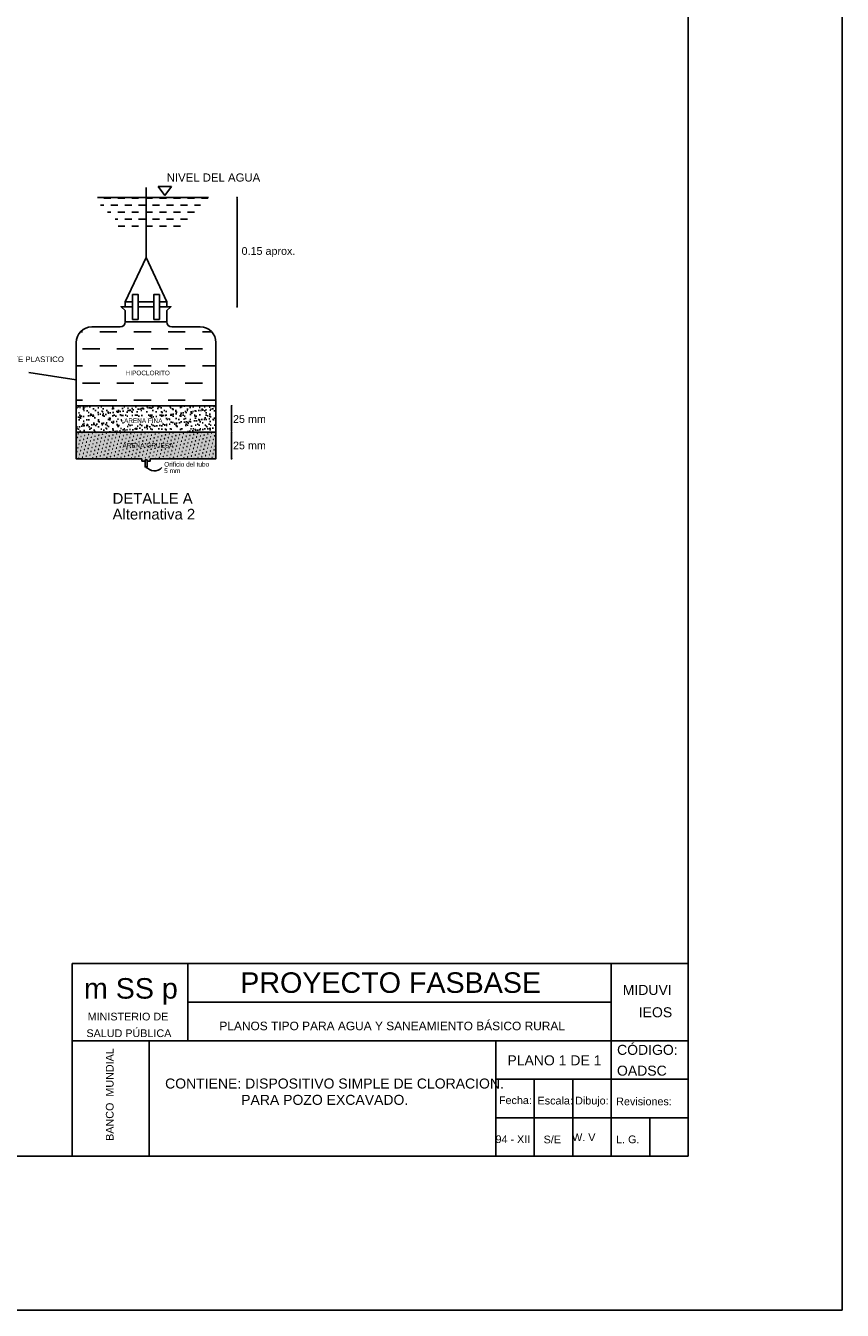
# Model space of a CAD drawing. Header units: metres. Extents: x 2413 to 4131, y 3282 to 4239.
# Tile 11 of 57: x 2678 to 2688, y 4207 to 4224. Entities that reach past the tile are written whole.
import ezdxf
from ezdxf.enums import TextEntityAlignment as Align

# ---------------------------------------------------------------- set-up
doc = ezdxf.new("R2010")
doc.units = ezdxf.units.M
doc.layers.add('Dibujo', color=7, linetype='Continuous')
doc.styles.add('Annotative', font='arial.ttf')
doc.styles.get("Standard").update_dxf_attribs({"font": 'arial.ttf'})
doc.dimstyles.new('gestion', dxfattribs={"dimscale": 0, "dimtxt": 0.025, "dimasz": 0.025, "dimexe": 0.02, "dimexo": 0.07, "dimgap": 0.01, "dimtad": 2, "dimtih": 1, "dimtoh": 1, "dimzin": 0, "dimdsep": 46, "dimtxsty": 'Standard', "dimblk": 'DOT', "dimcen": 0, "dimse1": 1, "dimse2": 1, "dimadec": 0, "dimazin": 0, "dimtm": 1e-09, "dimtfac": 1, "dimtix": 1, "dimtmove": 1, "dimatfit": 0, "dimldrblk": 'DOTSMALL', "dimfxl": 1, "dimtolj": 1, "dimtzin": 0, "dimarcsym": 2})

# ---------------------------------------------------------------- blocks, each defined once
blk = doc.blocks.new('_Dot')
at = {"color": 0, "linetype": 'ByBlock', "lineweight": -2}
blk.add_line((-0.5, 0), (-1, 0), dxfattribs=at)
at = {"color": 0, "linetype": 'ByBlock', "const_width": 0.5}
blk.add_lwpolyline([(-0.25, 0, 1), (0.25, 0, 1)], format="xyb", close=True, dxfattribs=at)
blk = doc.blocks.new('*D577')
at = {"color": 0, "lineweight": -2, "transparency": 16777216}
blk.add_line((2680.393, 4219.029), (2680.393, 4218.737), dxfattribs=at)
at = {"layer": 'Defpoints', "color": 0, "transparency": 16777216}
for p in [(2680.19, 4219.054), (2680.19, 4218.712), (2680.393, 4218.712)]:
    blk.add_point(p, dxfattribs=at)
at = {"color": 0, "lineweight": -2, "transparency": 16777216, "xscale": 0.025, "yscale": 0.025, "zscale": 0.025}
for p, rotation in [((2680.393, 4219.054), 90), ((2680.393, 4218.712), 270)]:
    blk.add_blockref('_Dot', p, dxfattribs=dict(at, rotation=rotation))
at = {"color": 0, "transparency": 16777216, "insert": (2680.625, 4218.883), "char_height": 0.1, "attachment_point": 5}
blk.add_mtext('\\A1;25 mm', dxfattribs=at)
blk = doc.blocks.new('_DotSmall')
at = {"color": 0, "linetype": 'ByBlock', "const_width": 0.5}
blk.add_lwpolyline([(-0.0625, 0, 1), (0.0625, 0, 1)], format="xyb", close=True, dxfattribs=at)
blk = doc.blocks.new('*D578')
at = {"color": 0, "lineweight": -2, "transparency": 16777216}
blk.add_line((2680.393, 4218.687), (2680.393, 4218.394), dxfattribs=at)
at = {"layer": 'Defpoints', "color": 0, "transparency": 16777216}
for p in [(2680.19, 4218.712), (2680.19, 4218.369), (2680.393, 4218.369)]:
    blk.add_point(p, dxfattribs=at)
at = {"color": 0, "lineweight": -2, "transparency": 16777216, "xscale": 0.025, "yscale": 0.025, "zscale": 0.025}
for p, rotation in [((2680.393, 4218.712), 90), ((2680.393, 4218.369), 270)]:
    blk.add_blockref('_Dot', p, dxfattribs=dict(at, rotation=rotation))
at = {"color": 0, "transparency": 16777216, "insert": (2680.625, 4218.54), "char_height": 0.1, "attachment_point": 5}
blk.add_mtext('\\A1;25 mm', dxfattribs=at)
blk = doc.blocks.new('*D579')
at = {"color": 0, "lineweight": -2, "transparency": 16777216}
blk.add_line((2680.465, 4221.734), (2680.465, 4220.366), dxfattribs=at)
at = {"layer": 'Defpoints', "color": 0, "transparency": 16777216}
for p in [(2679.749, 4221.759), (2679.606, 4220.341), (2680.465, 4220.341)]:
    blk.add_point(p, dxfattribs=at)
at = {"color": 0, "lineweight": -2, "transparency": 16777216, "xscale": 0.025, "yscale": 0.025, "zscale": 0.025}
for p, rotation in [((2680.465, 4221.759), 90), ((2680.465, 4220.341), 270)]:
    blk.add_blockref('_Dot', p, dxfattribs=dict(at, rotation=rotation))
at = {"color": 0, "transparency": 16777216, "insert": (2680.853, 4221.05), "char_height": 0.1, "attachment_point": 5}
blk.add_mtext('\\A1; 0.15 aprox.', dxfattribs=at)

msp = doc.modelspace()

# ---------------------------------------------------------------- hatches: boundary and pattern name
h = msp.add_hatch()
h.set_pattern_fill('DASH', color=256, scale=0.028569, angle=180)
h.set_pattern_definition([(180, (997.5536, 2402.7867), (-0.0907078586, -0.0907078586), [0.0907078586, -0.0907078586])])
h.paths.add_polyline_path([(2679.282, 4221.759), (2678.653, 4221.759), (2678.703, 4221.625), (2678.871, 4221.507), (2678.954, 4221.315), (2679.282, 4221.315)])
h.paths.add_polyline_path([(2679.966, 4221.64), (2680.095, 4221.759), (2679.282, 4221.759), (2679.282, 4221.315), (2679.773, 4221.314), (2679.872, 4221.482)])
at = {"transparency": 33554664}
h = msp.add_hatch(dxfattribs=at)
h.set_pattern_fill('DASH', color=256, scale=0.07, angle=180)
h.set_pattern_definition([(180, (-2622.4266, -1504.03185), (-0.22225, -0.22225), [0.22225, -0.22225])])
h.paths.add_polyline_path([(2680.19, 4219.877, 0.414214), (2679.987, 4220.08), (2679.617, 4220.08, -0.414214), (2679.553, 4220.145), (2679.012, 4220.145, -0.414214), (2678.948, 4220.08), (2678.578, 4220.08, 0.414214), (2678.375, 4219.877), (2678.375, 4219.054), (2680.19, 4219.054)])
at = {"transparency": 33554651}
h = msp.add_hatch(dxfattribs=at)
h.set_pattern_fill('AR-SAND', color=256, scale=0.001886)
h.set_pattern_definition([(37.5, (-2622.4266, -1504.03185), (-0.00301709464, 0.0922860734), [0, -0.0728010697, 0, -0.081422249, 0, -0.077830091]), (7.5, (-2622.4266, -1504.03185), (0.084764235, 0.1351679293), [0, -0.0392742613, 0, -0.0656167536, 0, -0.0251451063]), (327.5, (-2622.48551, -1504.03185), (0.1491532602, 0.0002710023), [0, -0.0239477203, 0, -0.0862117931, 0, -0.1125542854]), (317.5, (-2622.48551, -1504.03185), (0.1439798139, 0.042036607), [0, -0.01197386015, 0, -0.0565166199, 0, -0.0646588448])])
h.paths.add_polyline_path([(2680.19, 4219.054), (2678.375, 4219.054), (2678.375, 4218.712), (2680.19, 4218.712)])
at = {"transparency": 33554562}
h = msp.add_hatch(dxfattribs=at)
h.set_pattern_fill('SWAMP', color=256, scale=0.002, angle=135)
h.set_pattern_definition([(135, (-2622.4266, -1504.031853), (-0.04906903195, -0.01314800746), [0.00635, -0.04445]), (225, (-2622.428843, -1504.029608), (-0.01314800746, -0.04906903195), [0.003175, -0.08481318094]), (225, (-2622.429404, -1504.029047), (-0.01314800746, -0.04906903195), [0.00254, -0.08544818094]), (225, (-2622.428282, -1504.03017), (-0.01314800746, -0.04906903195), [0.00254, -0.08544818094]), (195, (-2622.429966, -1504.028486), (-0.0131480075, -0.04906903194), [0.002032, -0.048768]), (255, (-2622.42772, -1504.03073), (0.03592102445, -0.03592102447), [0.002032, -0.048768])])
h.paths.add_polyline_path([(2680.19, 4218.712), (2678.375, 4218.712), (2678.375, 4218.369), (2680.19, 4218.369)])
h = msp.add_hatch(dxfattribs=at)
h.set_pattern_fill('AR-SAND', color=256, scale=0.000793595, angle=135)
h.set_pattern_definition([(172.5, (-2622.426598, -1504.031853), (-0.02656585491, -0.02836158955), [0, -0.03063909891, 0, -0.03426741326, 0, -0.03275561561]), (142.5, (-2622.4266, -1504.031853), (-0.06545035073, -0.01499980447), [0, -0.01652898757, 0, -0.02761550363, 0, -0.01058258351]), (102.5, (-2622.409066, -1504.049385), (-0.04446766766, 0.04430637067), [0, -0.01007865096, 0, -0.03628314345, 0, -0.0473696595]), (92.5, (-2622.409066, -1504.049385), (-0.0553572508, 0.030337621), [0, -0.00503932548, 0, -0.02378561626, 0, -0.02721235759])])
h.paths.add_polyline_path([(2679.337, 4218.338), (2679.337, 4218.369), (2680.19, 4218.369), (2680.19, 4218.712), (2678.375, 4218.712), (2678.375, 4218.369), (2679.228, 4218.369), (2679.228, 4218.338), (2679.269, 4218.338), (2679.269, 4218.356), (2679.296, 4218.356), (2679.296, 4218.338)])
h.paths.add_polyline_path([(2678.961, 4218.496), (2679.654, 4218.496), (2679.654, 4218.588), (2678.961, 4218.588)], flags=24)

# ---------------------------------------------------------------- linework, layer by layer
for p, q in [((2679.282, 4220.982), (2679.282, 4221.889)), ((2679.439, 4221.902), (2679.612, 4221.902)), ((2679.526, 4221.786), (2679.439, 4221.902)), ((2679.612, 4221.902), (2679.526, 4221.786)), ((2678.653, 4221.759), (2680.095, 4221.759)), ((2679.282, 4220.982), (2679.012, 4220.403)), ((2679.553, 4220.403), (2679.282, 4220.982)), ((2679.012, 4220.145), (2679.553, 4220.145)), ((2677.76, 4219.487), (2678.375, 4219.391)), ((2678.375, 4219.054), (2680.19, 4219.054)), ((2678.375, 4218.712), (2680.19, 4218.712)), ((2679.269, 4218.356), (2679.296, 4218.356)), ((2679.283, 4218.268), (2679.289, 4218.246)), ((2679.289, 4218.246), (2679.297, 4218.251))]:
    msp.add_line(p, q)
for points in [[(2679.108, 4220.403), (2679.012, 4220.403), (2679.012, 4220.341), (2679.108, 4220.341)], [(2679.385, 4220.403), (2679.18, 4220.403)], [(2679.457, 4220.341), (2679.553, 4220.341), (2679.553, 4220.403), (2679.457, 4220.403)], [(2679.012, 4220.292), (2678.959, 4220.341), (2679.108, 4220.341)], [(2679.012, 4220.145), (2679.012, 4220.292)], [(2679.18, 4220.341), (2679.385, 4220.341)], [(2679.18, 4220.341), (2679.385, 4220.341)], [(2679.457, 4220.341), (2679.606, 4220.341), (2679.553, 4220.292)], [(2679.553, 4220.292), (2679.553, 4220.145)], [(2678.578, 4220.08), (2678.948, 4220.08)], [(2679.617, 4220.08), (2679.987, 4220.08)], [(2679.228, 4218.369), (2678.375, 4218.369), (2678.375, 4219.877)], [(2680.19, 4219.877), (2680.19, 4218.369), (2679.337, 4218.369)], [(2679.269, 4218.338), (2679.228, 4218.338), (2679.228, 4218.369)], [(2679.296, 4218.356), (2679.296, 4218.263), (2679.269, 4218.263), (2679.269, 4218.356)], [(2679.337, 4218.369), (2679.337, 4218.338), (2679.296, 4218.338)]]:
    msp.add_lwpolyline(points)
for points in [[(2679.108, 4220.501), (2679.18, 4220.501), (2679.18, 4220.176), (2679.108, 4220.176)], [(2679.457, 4220.501), (2679.385, 4220.501), (2679.385, 4220.176), (2679.457, 4220.176)]]:
    msp.add_lwpolyline(points, close=True)
for centre, radius, start, end in [((2678.578, 4219.877), 0.203, 90, 180), ((2678.948, 4220.145), 0.0643, 270, 0), ((2679.617, 4220.145), 0.0643, 180, 270), ((2679.987, 4219.877), 0.203, 0, 90), ((2679.391, 4218.342), 0.131, 214.7783, 316.9444)]:
    msp.add_arc(centre, radius, start, end)
at = {"layer": 'Dibujo', "color": 0, "linetype": 'ByBlock'}
for p, q in [((2688.324, 4237.014), (2688.324, 4207.314)), ((2686.324, 4235.014), (2686.324, 4209.314)), ((2678.324, 4211.814), (2678.324, 4209.314)), ((2686.324, 4211.814), (2678.324, 4211.814)), ((2679.824, 4211.814), (2679.824, 4210.814)), ((2685.324, 4209.314), (2685.324, 4211.814)), ((2685.324, 4211.314), (2679.824, 4211.314)), ((2686.324, 4210.814), (2678.324, 4210.814)), ((2679.324, 4210.814), (2679.324, 4209.314)), ((2679.324, 4209.314), (2679.324, 4210.814)), ((2683.824, 4209.314), (2683.824, 4210.814)), ((2686.324, 4210.314), (2683.824, 4210.314)), ((2684.324, 4209.314), (2684.324, 4210.314)), ((2684.824, 4209.314), (2684.824, 4210.314)), ((2686.324, 4209.814), (2683.824, 4209.814)), ((2685.824, 4209.314), (2685.824, 4209.814)), ((2686.324, 4209.314), (2669.324, 4209.314)), ((2688.324, 4207.314), (2667.324, 4207.314))]:
    msp.add_line(p, q, dxfattribs=at)

# ---------------------------------------------------------------- texts
for s, height, p in [('NIVEL DEL AGUA', 0.10568, (2679.551, 4221.966)), ('RECIPIENTE PLASTICO', 0.07233, (2677.082, 4219.623)), ('HIPOCLORITO', 0.05959, (2679.018, 4219.452)), ('ARENA FINA', 0.0596, (2678.997, 4218.832)), ('ARENA GRUESA', 0.05959, (2678.977, 4218.512)), ('5 mm', 0.0602, (2679.518, 4218.182)), ('Orificio del tubo', 0.06024, (2679.518, 4218.266)), ('DETALLE A', 0.1381, (2678.848, 4217.785)), ('Alternativa 2', 0.13813, (2678.848, 4217.58))]:
    msp.add_text(s, height=height).set_placement(p)
for s, height, p in [('m SS p', 0.2662, (2678.476, 4211.36)), ('PROYECTO FASBASE', 0.26624, (2680.506, 4211.435)), ('PLANOS TIPO PARA AGUA Y SANEAMIENTO BÁSICO RURAL', 0.11076, (2680.235, 4210.95))]:
    msp.add_text(s, height=height, dxfattribs=at).set_placement(p)
at = {"layer": 'Dibujo', "color": 0, "linetype": 'ByBlock', "style": 'Annotative'}
for s, p in [('MIDUVI', (2685.473, 4211.408)), ('IEOS', (2685.681, 4211.118)), ('CÓDIGO:', (2685.399, 4210.63)), ('PLANO 1 DE 1', (2683.975, 4210.494)), ('OADSC', (2685.398, 4210.36)), ('CONTIENE: DISPOSITIVO SIMPLE DE CLORACION.', (2679.53, 4210.193))]:
    msp.add_text(s, height=0.13, dxfattribs=at).set_placement(p)
at = {"layer": 'Dibujo', "color": 0, "linetype": 'ByBlock'}
for s, p in [('MINISTERIO DE', (2679.048, 4211.077)), ('SALUD PÚBLICA', (2679.06, 4210.861)), ('Fecha:', (2684.079, 4209.991)), ('Escala:', (2684.596, 4209.986)), ('Dibujo:', (2685.072, 4209.986)), ('Revisiones:', (2685.749, 4209.976)), ('94 - XII', (2684.046, 4209.485)), ('S/E', (2684.558, 4209.482)), ('W. V', (2684.967, 4209.51)), ('L. G. ', (2685.558, 4209.483))]:
    msp.add_text(s, height=0.1, dxfattribs=at).set_placement(p, align=Align.CENTER)
msp.add_text('BANCO  MUNDIAL', height=0.1, rotation=90, dxfattribs=at).set_placement((2678.861, 4210.115), align=Align.CENTER)
at = {"layer": 'Dibujo', "color": 0, "linetype": 'ByBlock', "insert": (2680.518, 4210.111), "char_height": 0.13, "width": 3.14564, "attachment_point": 1}
msp.add_mtext('PARA POZO EXCAVADO.', dxfattribs=at)

# ---------------------------------------------------------------- dimensions: what is measured, and where the dimension line sits
for base, p1, p2, text, picture, middle in [((2680.465, 4220.341), (2679.749, 4221.759), (2679.606, 4220.341), ' 0.15 aprox.', '*D579', (2680.853, 4221.05)), ((2680.393, 4218.712), (2680.19, 4219.054), (2680.19, 4218.712), '25 mm', '*D577', (2680.625, 4218.883)), ((2680.393, 4218.369), (2680.19, 4218.712), (2680.19, 4218.369), '25 mm', '*D578', (2680.625, 4218.54))]:
    dim = msp.add_linear_dim(base=base, p1=p1, p2=p2, angle=90, text=text, dimstyle='gestion', override={"dimscale": 1, "dimtxt": 0.1, "dimgap": 0.025})
    dim.commit()
    dim.dimension.update_dxf_attribs({"geometry": picture, "text_midpoint": middle})

doc.saveas('drawing.dxf')
